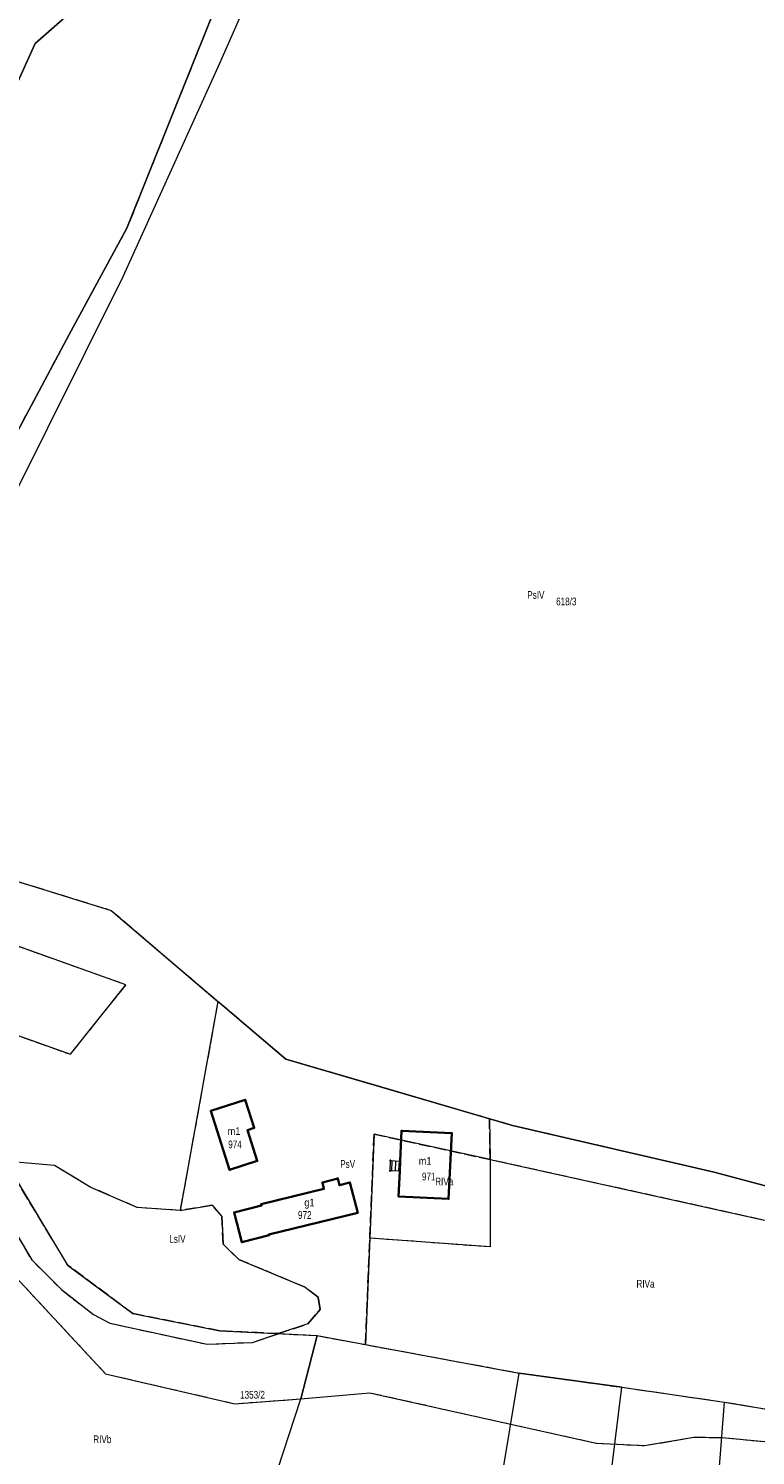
# Model space of a CAD drawing. Header units: metres. Extents: x 7496145 to 7500200, y 5498500 to 5502080.
# Tile 92 of 202: x 7498314 to 7498455, y 5500227 to 5500505. Entities that reach past the tile are written whole.
import ezdxf
from ezdxf.enums import TextEntityAlignment as Align

# ---------------------------------------------------------------- set-up
doc = ezdxf.new("R2010")
doc.units = ezdxf.units.M
doc.header["$MEASUREMENT"] = 0
for name, pattern in [('2.25_0.75', [3, 2.25, -0.75]), ('219-1000', [0]), ('egug-1000', [0])]:
    doc.linetypes.add(name, pattern=pattern)
doc.layers.get('0').update_dxf_attribs({"color": 2, "linetype": 'CONTINUOUS', "lineweight": 5})
for name, color, linetype in [('209-oznaczenie konturu klasyfikacyjnego', 7, 'CONTINUOUS'), ('211-numer działki ewidencyjnej', 7, 'CONTINUOUS'), ('217-kontur klasyfikacyjny', 7, 'CONTINUOUS'), ('218-kontur użytku gruntowego', 7, 'CONTINUOUS'), ('219-działka ewidencyjna', 7, 'CONTINUOUS'), ('312-budynek ewidencyjny', 7, 'CONTINUOUS'), ('312-oznaczenie budynku ewidencyjnego', 7, 'CONTINUOUS'), ('312-oznaczenie budynku ewidencyjnego-Atr117', 7, 'CONTINUOUS'), ('352-schody', 7, 'CONTINUOUS'), ('Punkt budynku', 7, 'CONTINUOUS')]:
    doc.layers.add(name, color=color, linetype=linetype)
doc.styles.get("Standard").update_dxf_attribs({"font": 'Working1250', "width": 0.75})

# ---------------------------------------------------------------- blocks, each defined once
blk = doc.blocks.new('PUNKTBUD')
at = {"color": 0}
blk.add_circle((0, 0), 0.09, dxfattribs=at)

msp = doc.modelspace()

# ---------------------------------------------------------------- linework, layer by layer
at = {"layer": '217-kontur klasyfikacyjny', "color": 3, "linetype": '2.25_0.75', "lineweight": 18, "flags": 128}
for points in [[(7498353.32, 5500516.67), (7498332.98, 5500466.02)], [(7498332.98, 5500466.02), (7498321.73, 5500445.32)], [(7498321.73, 5500445.32), (7498304.21, 5500412.52)], [(7498332.78, 5500318.69), (7498263.4, 5500343.45)], [(7498300.17, 5500342.36), (7498329.95, 5500333.19)], [(7498329.95, 5500333.19), (7498350.74, 5500315.46)], [(7498255.94, 5500328.7), (7498322, 5500305.16)], [(7498322, 5500305.16), (7498332.78, 5500318.69)], [(7498350.74, 5500315.46), (7498343.36, 5500274.78)], [(7498363.93, 5500304.21), (7498350.74, 5500315.46)], [(7498381.55, 5500299.07), (7498363.93, 5500304.21)], [(7498403.65, 5500292.62), (7498381.55, 5500299.07)], [(7498403.76, 5500284.65), (7498403.65, 5500292.62)], [(7498408.16, 5500291.3), (7498403.65, 5500292.62)], [(7498447.43, 5500282.19), (7498408.16, 5500291.3)], [(7498380.33, 5500269.38), (7498381.16, 5500289.64)], [(7498381.16, 5500289.64), (7498403.76, 5500284.65)], [(7498483.09, 5500267.14), (7498403.76, 5500284.65)], [(7498403.76, 5500284.65), (7498403.81, 5500267.65)], [(7498321.44, 5500264.13), (7498309.84, 5500283.36)], [(7498318.87, 5500283.54), (7498311.42, 5500284.16)], [(7498325.97, 5500279.26), (7498318.87, 5500283.54)], [(7498476.87, 5500274.35), (7498447.43, 5500282.19)], [(7498335.01, 5500275.33), (7498325.97, 5500279.26)], [(7498343.36, 5500274.78), (7498335.01, 5500275.33)], [(7498349.61, 5500275.76), (7498343.36, 5500274.78)], [(7498351.51, 5500273.61), (7498349.61, 5500275.76)], [(7498351.73, 5500268.22), (7498351.51, 5500273.61)], [(7498309.83, 5500272.91), (7498314.45, 5500265.12)], [(7498354.79, 5500265.2), (7498351.73, 5500268.22)], [(7498379.48, 5500248.65), (7498380.33, 5500269.38)], [(7498403.81, 5500267.65), (7498380.33, 5500269.38)], [(7498314.45, 5500265.12), (7498320.24, 5500259.36)], [(7498367.76, 5500259.81), (7498354.79, 5500265.2)], [(7498334.13, 5500254.67), (7498321.44, 5500264.13)], [(7498311.35, 5500261.75), (7498328.84, 5500242.96)], [(7498320.24, 5500259.36), (7498326.47, 5500254.5)], [(7498370.26, 5500257.91), (7498367.76, 5500259.81)], [(7498370.65, 5500255.5), (7498370.26, 5500257.91)], [(7498326.47, 5500254.5), (7498329.66, 5500252.82)], [(7498351.07, 5500251.35), (7498334.13, 5500254.67)], [(7498368.28, 5500252.7), (7498370.65, 5500255.5)], [(7498329.66, 5500252.82), (7498348.63, 5500248.7)], [(7498362.54, 5500250.78), (7498351.07, 5500251.35)], [(7498362.54, 5500250.78), (7498368.28, 5500252.7)], [(7498348.63, 5500248.7), (7498357.46, 5500249.08)], [(7498357.46, 5500249.08), (7498362.54, 5500250.78)], [(7498362.54, 5500250.78), (7498370.04, 5500250.4)], [(7498370.04, 5500250.4), (7498366.87, 5500238.07)], [(7498370.04, 5500250.4), (7498379.48, 5500248.65)], [(7498379.48, 5500248.65), (7498409.43, 5500243.11)], [(7498328.84, 5500242.96), (7498354.02, 5500237.13)], [(7498409.43, 5500243.11), (7498429.42, 5500240.34)], [(7498429.42, 5500240.34), (7498449.47, 5500237.45)], [(7498354.02, 5500237.13), (7498366.87, 5500238.07)], [(7498366.87, 5500238.07), (7498380.36, 5500239.26)], [(7498380.36, 5500239.26), (7498424.44, 5500229.47)], [(7498449.47, 5500237.45), (7498477.33, 5500232.8)], [(7498424.44, 5500229.47), (7498433.86, 5500228.98)], [(7498433.86, 5500228.98), (7498443.47, 5500230.62)], [(7498443.47, 5500230.62), (7498448.93, 5500230.55)], [(7498448.93, 5500230.55), (7498468.44, 5500228.73)]]:
    msp.add_lwpolyline(points, dxfattribs=at)
at = {"layer": '218-kontur użytku gruntowego', "color": 3, "linetype": 'egug-1000', "lineweight": 18, "flags": 128}
for points in [[(7498353.32, 5500516.67), (7498332.98, 5500466.02)], [(7498325.13, 5500510.77), (7498315.14, 5500501.93)], [(7498315.14, 5500501.93), (7498290.91, 5500448.6)], [(7498332.98, 5500466.02), (7498321.73, 5500445.32)], [(7498321.73, 5500445.32), (7498304.21, 5500412.52)], [(7498332.78, 5500318.69), (7498263.4, 5500343.45)], [(7498300.17, 5500342.36), (7498329.95, 5500333.19)], [(7498329.95, 5500333.19), (7498350.74, 5500315.46)], [(7498255.94, 5500328.7), (7498322, 5500305.16)], [(7498322, 5500305.16), (7498332.78, 5500318.69)], [(7498350.74, 5500315.46), (7498343.36, 5500274.78)], [(7498363.93, 5500304.21), (7498350.74, 5500315.46)], [(7498381.55, 5500299.07), (7498363.93, 5500304.21)], [(7498403.65, 5500292.62), (7498381.55, 5500299.07)], [(7498403.65, 5500292.62), (7498403.76, 5500284.65)], [(7498408.16, 5500291.3), (7498403.65, 5500292.62)], [(7498447.43, 5500282.19), (7498408.16, 5500291.3)], [(7498381.16, 5500289.64), (7498380.33, 5500269.38)], [(7498403.76, 5500284.65), (7498381.16, 5500289.64)], [(7498403.76, 5500284.65), (7498483.09, 5500267.14)], [(7498403.76, 5500284.65), (7498403.81, 5500267.65)], [(7498309.84, 5500283.36), (7498321.44, 5500264.13)], [(7498318.87, 5500283.54), (7498311.42, 5500284.16)], [(7498325.97, 5500279.26), (7498318.87, 5500283.54)], [(7498476.87, 5500274.35), (7498447.43, 5500282.19)], [(7498335.01, 5500275.33), (7498325.97, 5500279.26)], [(7498343.36, 5500274.78), (7498335.01, 5500275.33)], [(7498343.36, 5500274.78), (7498349.61, 5500275.76)], [(7498349.61, 5500275.76), (7498351.51, 5500273.61)], [(7498351.51, 5500273.61), (7498351.73, 5500268.22)], [(7498309.83, 5500272.91), (7498314.45, 5500265.12)], [(7498351.73, 5500268.22), (7498354.79, 5500265.2)], [(7498380.33, 5500269.38), (7498379.48, 5500248.65)], [(7498403.81, 5500267.65), (7498380.33, 5500269.38)], [(7498314.45, 5500265.12), (7498320.24, 5500259.36)], [(7498354.79, 5500265.2), (7498367.76, 5500259.81)], [(7498321.44, 5500264.13), (7498334.13, 5500254.67)], [(7498311.35, 5500261.75), (7498328.84, 5500242.96)], [(7498320.24, 5500259.36), (7498326.47, 5500254.5)], [(7498367.76, 5500259.81), (7498370.26, 5500257.91)], [(7498370.26, 5500257.91), (7498370.65, 5500255.5)], [(7498326.47, 5500254.5), (7498329.66, 5500252.82)], [(7498334.13, 5500254.67), (7498351.07, 5500251.35)], [(7498370.65, 5500255.5), (7498368.28, 5500252.7)], [(7498329.66, 5500252.82), (7498348.63, 5500248.7)], [(7498351.07, 5500251.35), (7498362.54, 5500250.78)], [(7498368.28, 5500252.7), (7498362.54, 5500250.78)], [(7498348.63, 5500248.7), (7498357.46, 5500249.08)], [(7498357.46, 5500249.08), (7498362.54, 5500250.78)], [(7498362.54, 5500250.78), (7498370.04, 5500250.4)], [(7498370.04, 5500250.4), (7498366.87, 5500238.07)], [(7498370.04, 5500250.4), (7498379.48, 5500248.65)], [(7498379.48, 5500248.65), (7498409.43, 5500243.11)], [(7498328.84, 5500242.96), (7498354.02, 5500237.13)], [(7498409.43, 5500243.11), (7498429.42, 5500240.34)], [(7498429.42, 5500240.34), (7498449.47, 5500237.45)], [(7498354.02, 5500237.13), (7498366.87, 5500238.07)], [(7498366.87, 5500238.07), (7498380.36, 5500239.26)], [(7498380.36, 5500239.26), (7498424.44, 5500229.47)], [(7498449.47, 5500237.45), (7498477.33, 5500232.8)], [(7498424.44, 5500229.47), (7498433.86, 5500228.98)], [(7498433.86, 5500228.98), (7498443.47, 5500230.62)], [(7498443.47, 5500230.62), (7498448.93, 5500230.55)], [(7498448.93, 5500230.55), (7498468.44, 5500228.73)]]:
    msp.add_lwpolyline(points, dxfattribs=at)
at = {"layer": '219-działka ewidencyjna', "color": 3, "linetype": '219-1000', "lineweight": 18, "flags": 128}
for points in [[(7498332.98, 5500466.02), (7498353.32, 5500516.67)], [(7498332.98, 5500466.02), (7498353.32, 5500516.67)], [(7498351.07, 5500498.14), (7498358.05, 5500513.98)], [(7498315.14, 5500501.93), (7498325.13, 5500510.77)], [(7498290.91, 5500448.6), (7498315.14, 5500501.93)], [(7498332.23, 5500456.63), (7498351.07, 5500498.14)], [(7498321.73, 5500445.32), (7498332.98, 5500466.02)], [(7498321.73, 5500445.32), (7498332.98, 5500466.02)], [(7498310.27, 5500412.43), (7498332.23, 5500456.63)], [(7498304.21, 5500412.52), (7498321.73, 5500445.32)], [(7498304.21, 5500412.52), (7498321.73, 5500445.32)], [(7498300.17, 5500342.36), (7498329.95, 5500333.19)], [(7498329.95, 5500333.19), (7498363.93, 5500304.21)], [(7498363.93, 5500304.21), (7498408.16, 5500291.3)], [(7498408.16, 5500291.3), (7498447.43, 5500282.19)], [(7498309.84, 5500283.36), (7498321.44, 5500264.13)], [(7498447.43, 5500282.19), (7498476.87, 5500274.35)], [(7498321.44, 5500264.13), (7498334.13, 5500254.67)], [(7498311.35, 5500261.75), (7498328.84, 5500242.96)], [(7498334.13, 5500254.67), (7498351.07, 5500251.35)], [(7498351.07, 5500251.35), (7498370.04, 5500250.4)], [(7498366.87, 5500238.07), (7498370.04, 5500250.4)], [(7498370.04, 5500250.4), (7498409.43, 5500243.11)], [(7498328.84, 5500242.96), (7498354.02, 5500237.13)], [(7498394.78, 5500154.57), (7498409.43, 5500243.11)], [(7498429.42, 5500240.34), (7498409.43, 5500243.11)], [(7498418.64, 5500153.08), (7498429.42, 5500240.34)], [(7498429.42, 5500240.34), (7498449.47, 5500237.45)], [(7498354.02, 5500237.13), (7498366.87, 5500238.07)], [(7498361.22, 5500220.85), (7498366.87, 5500238.07)], [(7498442.81, 5500152.13), (7498449.47, 5500237.45)], [(7498449.47, 5500237.45), (7498482.74, 5500231.9)]]:
    msp.add_lwpolyline(points, dxfattribs=at)
at = {"layer": '312-budynek ewidencyjny', "color": 7, "linetype": 'Continuous', "lineweight": 35, "flags": 128}
for points in [[(7498349.35, 5500294.15), (7498356.04, 5500296.28)], [(7498356.04, 5500296.28), (7498357.78, 5500290.82)], [(7498353.01, 5500282.65), (7498349.35, 5500294.15)], [(7498357.78, 5500290.82), (7498356.49, 5500290.39)], [(7498356.49, 5500290.39), (7498358.38, 5500284.41)], [(7498386.24, 5500284.38), (7498386.51, 5500290.27)], [(7498386.51, 5500290.27), (7498396.3, 5500289.84)], [(7498396.3, 5500289.84), (7498395.69, 5500277.05)], [(7498358.38, 5500284.41), (7498353.01, 5500282.65)], [(7498386.15, 5500282.39), (7498386.24, 5500284.38)], [(7498385.92, 5500277.51), (7498386.15, 5500282.39)], [(7498359.16, 5500275.98), (7498371.38, 5500278.96)], [(7498371.08, 5500280.18), (7498374.08, 5500281.01)], [(7498371.38, 5500278.96), (7498371.08, 5500280.18)], [(7498374.08, 5500281.01), (7498374.4, 5500279.7)], [(7498374.4, 5500279.7), (7498376.46, 5500280.2)], [(7498376.46, 5500280.2), (7498377.96, 5500274.3)], [(7498359.22, 5500275.75), (7498359.16, 5500275.98)], [(7498395.69, 5500277.05), (7498385.92, 5500277.51)], [(7498353.9, 5500274.39), (7498359.22, 5500275.75)], [(7498355.38, 5500268.61), (7498353.9, 5500274.39)], [(7498377.96, 5500274.3), (7498360.67, 5500270.08)], [(7498360.7, 5500269.95), (7498355.38, 5500268.61)], [(7498360.67, 5500270.08), (7498360.7, 5500269.95)]]:
    msp.add_lwpolyline(points, dxfattribs=at)
at = {"layer": '352-schody', "color": 7, "linetype": 'Continuous', "lineweight": 18, "flags": 128}
msp.add_lwpolyline([(7498384.35, 5500284.47), (7498386.24, 5500284.38), (7498386.15, 5500282.39), (7498384.28, 5500282.48)], close=True, dxfattribs=at)
msp.add_lwpolyline([(7498384.35, 5500284.47), (7498386.24, 5500284.38), (7498386.15, 5500282.39), (7498384.28, 5500282.48)], close=True, dxfattribs=at)
for points in [[(7498384.61, 5500282.46), (7498384.7, 5500284.45)], [(7498385.3, 5500282.43), (7498385.4, 5500284.42)], [(7498386, 5500282.4), (7498386.1, 5500284.39)]]:
    msp.add_lwpolyline(points, dxfattribs=at)

# ---------------------------------------------------------------- block references
at = {"layer": 'Punkt budynku', "color": 5, "linetype": 'Continuous', "lineweight": 13}
for p in [(7498356.04, 5500296.28), (7498349.35, 5500294.15), (7498356.49, 5500290.39), (7498357.78, 5500290.82), (7498386.51, 5500290.27), (7498396.3, 5500289.84), (7498358.38, 5500284.41), (7498384.35, 5500284.47), (7498386.24, 5500284.38), (7498353.01, 5500282.65), (7498384.28, 5500282.48), (7498386.15, 5500282.39), (7498371.08, 5500280.18), (7498371.38, 5500278.96), (7498374.08, 5500281.01), (7498374.4, 5500279.7), (7498376.46, 5500280.2), (7498359.16, 5500275.98), (7498359.22, 5500275.75), (7498385.92, 5500277.51), (7498395.69, 5500277.05), (7498353.9, 5500274.39), (7498377.96, 5500274.3), (7498355.38, 5500268.61), (7498360.67, 5500270.08), (7498360.7, 5500269.95)]:
    msp.add_blockref('PUNKTBUD', p, dxfattribs=at)

# ---------------------------------------------------------------- texts
at = {"layer": '209-oznaczenie konturu klasyfikacyjnego', "color": 3, "linetype": 'Continuous', "lineweight": 18, "width": 0.79}
for s, p in [('PsIV', (7498411.01, 5500393.85)), ('PsV', (7498374.56, 5500283.06)), ('RIVa', (7498393.07, 5500279.65)), ('LsIV', (7498341.25, 5500268.47)), ('RIVa', (7498432.29, 5500259.73)), ('RIVb', (7498326.44, 5500229.46))]:
    msp.add_text(s, height=1.5, dxfattribs=at).set_placement(p)
at = {"layer": '211-numer działki ewidencyjnej', "color": 3, "linetype": 'Continuous', "lineweight": 18, "width": 0.79}
for s, p in [('618/3', (7498416.63, 5500392.58)), ('1353/2', (7498355.04, 5500238.13))]:
    msp.add_text(s, height=1.5, dxfattribs=at).set_placement(p)
at = {"layer": '312-oznaczenie budynku ewidencyjnego', "color": 7, "linetype": 'Continuous', "lineweight": 18, "width": 0.79}
for s, p in [('974', (7498352.74, 5500288.38)), ('971', (7498390.48, 5500282.12)), ('972', (7498366.33, 5500274.63))]:
    msp.add_text(s, height=1.5, dxfattribs=at).set_placement(p, align=Align.TOP_LEFT)
at = {"layer": '312-oznaczenie budynku ewidencyjnego-Atr117', "color": 7, "width": 0.9}
for s, p in [('m1', (7498353.87, 5500289.47)), ('m1', (7498391.11, 5500283.66)), ('g1', (7498368.56, 5500275.55))]:
    msp.add_text(s, height=1.5, dxfattribs=at).set_placement(p, align=Align.CENTER)

doc.saveas('drawing.dxf')
